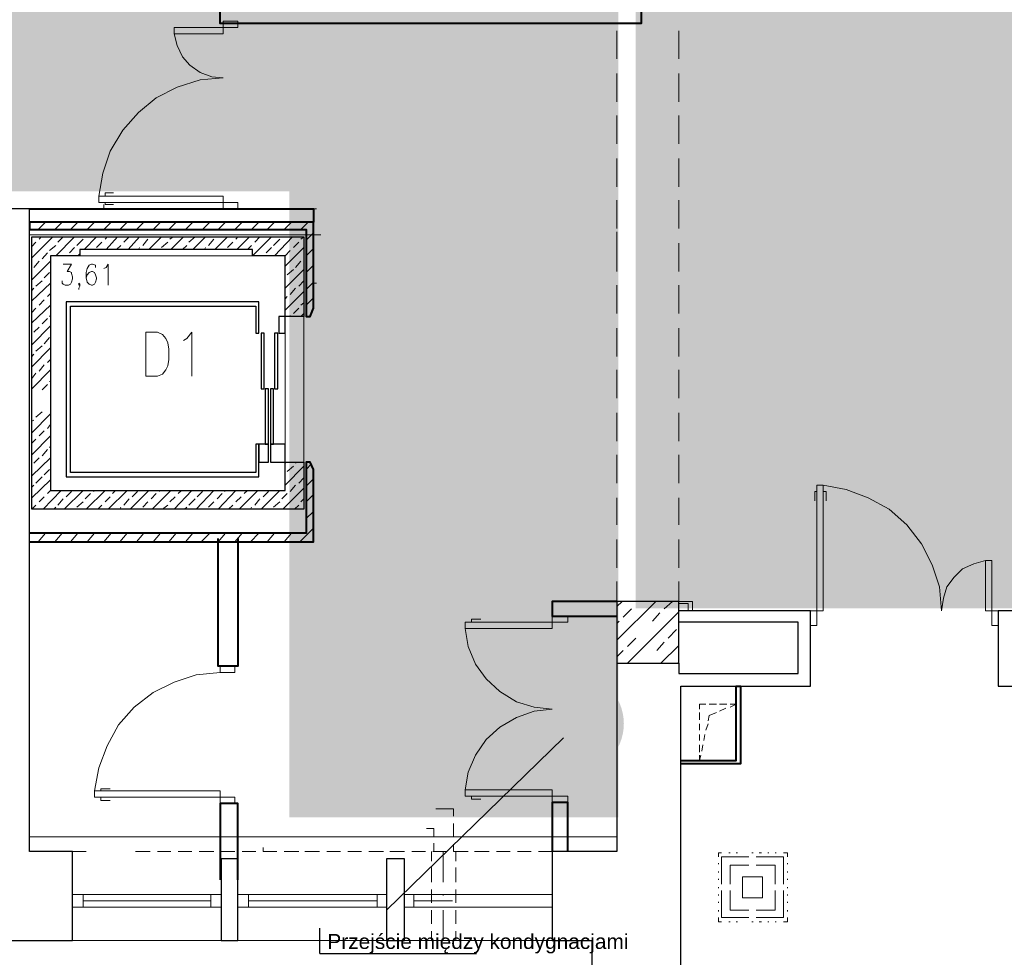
# Model space of a CAD drawing. Header units: millimetres. Extents: x 1 to 17496, y 1 to 30809.
# Tile 152 of 256: x 4007 to 4799, y 28178 to 28932. Entities that reach past the tile are written whole.
import ezdxf
from ezdxf.enums import TextEntityAlignment as Align

# ---------------------------------------------------------------- set-up
doc = ezdxf.new("R2010")
doc.units = ezdxf.units.MM
doc.linetypes.add('CENTER', pattern=[2, 1.25, -0.25, 0.25, -0.25])
doc.layers.add('N_SSP_ewakuacja', color=4, linetype='CENTER', lineweight=40)
doc.layers.add('PDF _Geometria', color=7, linetype='Continuous')
doc.layers.add('SSP_pomoce', color=7, linetype='Continuous')
doc.styles.add('CP_ATTR', font='ARIAL.TTF')
doc.dimstyles.new('ISO-CP', dxfattribs={"dimtxt": 2.5, "dimasz": 2.5, "dimexe": 1.25, "dimexo": 0.625, "dimtad": 1, "dimtxsty": 'Standard', "dimcen": 2.5, "dimadec": 0, "dimazin": 0, "dimtfac": 1, "dimtmove": 0, "dimatfit": 3, "dimfxl": 1, "dimarcsym": 0})

# ---------------------------------------------------------------- blocks, each defined once
blk = doc.blocks.new('CPELDDS28_zfcpn1o')
for q in [(0, 1.7), (10.5, 0)]:
    blk.add_line((0, 0), q)
at = {"linetype": 'ByBlock', "style": 'CP_ATTR', "flags": 12}
blk.add_attdef('TYPESIZE', (0.5, 0.3), '', height=1, dxfattribs=at)
at = {"linetype": 'ByBlock', "style": 'CP_ATTR', "flags": 9}
blk.add_attdef('VAL', text='', height=0.00005, rotation=270, dxfattribs=at).set_placement((0.732, 0.092), align=Align.MIDDLE_LEFT)

msp = doc.modelspace()

# ---------------------------------------------------------------- hatches: boundary and pattern name
at = {"layer": 'N_SSP_ewakuacja', "lineweight": 60, "transparency": 33554457}
h = msp.add_hatch(color=51, dxfattribs=at)
h.dxf.hatch_style = 1
h.paths.add_polyline_path([(2090.42, 29222.14), (2092.31, 29214.52), (2092.31, 28668.18), (2316.37, 28668.18), (2316.37, 28794.07), (4224.06, 28794.07), (4224.06, 28290.48), (4488.66, 28290.48), (4488.66, 28948.33), (4172.55, 28948.33), (4172.55, 29082.81), (3726.86, 29082.81), (3726.86, 29558.67), (3564.69, 29558.67), (3564.69, 29083.56), (2281.62, 29083.56), (2281.62, 29222.14)])
h = msp.add_hatch(color=51, dxfattribs=at)
h.dxf.hatch_style = 1
h.paths.add_polyline_path([(4502.49, 29224.88), (4502.49, 28458.82), (5795.04, 28458.82), (5795.04, 29224.88)])
at = {"layer": 'SSP_pomoce', "transparency": 33554687}
h = msp.add_hatch(color=5, dxfattribs=at)
h.dxf.hatch_style = 1
h.set_gradient(color1=(0, 0, 255), color2=(0, 0, 255), centered=1, tint=0.492993)
h.paths.add_polyline_path([(4493.07, 28365.93, 1), (4411.38, 28365.93, 1)])

# ---------------------------------------------------------------- linework, layer by layer
at = {"layer": 'PDF _Geometria', "lineweight": 40}
for points in [[(4187.69, 28954.45), (4187.69, 28949.4), (4487.53, 28949.4), (4487.53, 28954.45), (4506.9, 28954.45), (4506.9, 28929.19), (4168.32, 28929.19), (4168.32, 28954.45)], [(4015.04, 28763.27), (4237.39, 28763.27), (4237.39, 28693.36), (4240.75, 28693.36), (4243.28, 28700.1), (4243.28, 28769.16), (4015.04, 28769.16)]]:
    msp.add_lwpolyline(points, close=True, dxfattribs=at)
at = {"layer": 'PDF _Geometria', "lineweight": 18}
for points in [[(4131.27, 28920.77), (4170.85, 28920.77), (4170.85, 28930.87), (4182.64, 28930.87), (4182.64, 28925.82), (4131.27, 28925.82), (4131.27, 28920.77), (4133.79, 28911.5), (4138, 28902.24), (4143.9, 28895.5), (4152.32, 28889.6), (4161.59, 28886.23), (4170.85, 28885.39), (4152.32, 28883.71), (4133.79, 28877.81), (4116.95, 28869.39), (4102.63, 28857.6), (4090, 28843.28), (4079.89, 28826.44), (4073.99, 28808.75), (4070.63, 28790.22)], [(4182.64, 28926.66), (4182.64, 28929.19)], [(4487.53, 28900.55), (4487.53, 28923.29)], [(4537.22, 28900.55), (4537.22, 28923.29)], [(4487.53, 28866.02), (4487.53, 28888.76)], [(4537.22, 28866.02), (4537.22, 28888.76)], [(4487.53, 28832.33), (4487.53, 28855.07)], [(4537.22, 28832.33), (4537.22, 28855.07)], [(4487.53, 28797.8), (4487.53, 28820.54)], [(4537.22, 28797.8), (4537.22, 28820.54)], [(4075.68, 28790.22), (4075.68, 28792.75), (4082.42, 28792.75)], [(4487.53, 28764.11), (4487.53, 28786.85)], [(4537.22, 28764.11), (4537.22, 28786.85)], [(4074.84, 28780.11), (4074.84, 28783.48)], [(4075.68, 28785.17), (4075.68, 28783.48), (4082.42, 28783.48)], [(4182.64, 28780.11), (4182.64, 28783.48)], [(4243.28, 28780.11), (4245.81, 28780.11)], [(4487.53, 28780.11), (4487.53, 28767.48)], [(4021.78, 28763.27), (4027.67, 28769.16)], [(4035.25, 28763.27), (4041.15, 28769.16)], [(4047.89, 28763.27), (4053.78, 28769.16)], [(4061.36, 28763.27), (4067.26, 28769.16)], [(4074.84, 28763.27), (4080.73, 28769.16)], [(4087.47, 28763.27), (4093.37, 28769.16)], [(4100.95, 28763.27), (4106.84, 28769.16)], [(4114.42, 28763.27), (4120.32, 28769.16)], [(4127.05, 28763.27), (4132.95, 28769.16)], [(4140.53, 28763.27), (4146.43, 28769.16)], [(4154.01, 28763.27), (4159.9, 28769.16)], [(4166.64, 28763.27), (4172.53, 28769.16)], [(4180.11, 28763.27), (4186.01, 28769.16)], [(4193.59, 28763.27), (4199.49, 28769.16)], [(4206.22, 28763.27), (4212.12, 28769.16)], [(4219.7, 28763.27), (4225.59, 28769.16)], [(4233.17, 28763.27), (4239.07, 28769.16)], [(4487.53, 28761.58), (4487.53, 28750.64)], [(4015.04, 28759.06), (4249.18, 28759.06)], [(4016.72, 28740.53), (4033.57, 28757.37)], [(4022.62, 28755.69), (4024.3, 28757.37)], [(4036.09, 28742.21), (4051.25, 28757.37)], [(4037.78, 28753.16), (4041.99, 28757.37)], [(4052.94, 28750.64), (4057.99, 28755.69)], [(4055.47, 28742.21), (4194.43, 28742.21), (4209.59, 28757.37)], [(4058.83, 28747.27), (4068.94, 28757.37)], [(4075.68, 28755.69), (4077.36, 28757.37)], [(4076.52, 28747.27), (4085.79, 28757.37)], [(4090.84, 28753.16), (4095.05, 28757.37)], [(4094.21, 28747.27), (4103.47, 28757.37)], [(4106, 28750.64), (4110.21, 28755.69)], [(4111.05, 28747.27), (4121.16, 28757.37)], [(4127.9, 28755.69), (4130.42, 28757.37)], [(4128.74, 28747.27), (4138.85, 28757.37)], [(4143.06, 28753.16), (4148.11, 28757.37)], [(4146.43, 28747.27), (4156.53, 28757.37)], [(4159.06, 28750.64), (4163.27, 28755.69)], [(4164.11, 28747.27), (4174.22, 28757.37)], [(4180.96, 28755.69), (4182.64, 28757.37)], [(4181.8, 28747.27), (4191.91, 28757.37)], [(4196.12, 28753.16), (4200.33, 28757.37)], [(4211.28, 28750.64), (4216.33, 28755.69)], [(4212.12, 28742.21), (4226.44, 28757.37)], [(4233.17, 28755.69), (4235.7, 28757.37)], [(4237.39, 28754.85), (4243.28, 28760.74)], [(4016.72, 28749.79), (4020.09, 28753.16)], [(4031.04, 28746.42), (4036.09, 28750.64)], [(4047.04, 28744.74), (4051.25, 28748.95)], [(4068.94, 28748.95), (4073.15, 28753.16)], [(4084.94, 28747.27), (4088.31, 28750.64)], [(4102.63, 28747.27), (4103.47, 28748.95)], [(4121.16, 28748.95), (4126.21, 28753.16)], [(4138, 28747.27), (4141.37, 28750.64)], [(4155.69, 28747.27), (4156.53, 28748.95)], [(4174.22, 28748.95), (4178.43, 28753.16)], [(4190.22, 28747.27), (4193.59, 28750.64)], [(4205.38, 28744.74), (4209.59, 28748.95)], [(4220.54, 28733.79), (4235.7, 28748.95)], [(4220.54, 28742.21), (4224.75, 28746.42)], [(4227.28, 28748.95), (4231.49, 28753.16)], [(4237.39, 28742.21), (4243.28, 28748.11)], [(4487.53, 28729.58), (4487.53, 28752.32)], [(4537.22, 28729.58), (4537.22, 28752.32)], [(4016.72, 28722.84), (4031.88, 28738)], [(4018.41, 28732.95), (4022.62, 28738)], [(4025.15, 28739.69), (4029.36, 28744.74)], [(4053.78, 28742.21), (4055.47, 28743.9)], [(4228.96, 28732.95), (4233.17, 28738)], [(4487.53, 28744.74), (4487.53, 28732.11)], [(4041.99, 28735.48), (4048.73, 28735.48), (4045.36, 28729.58), (4047.04, 28729.58), (4048.73, 28728.74), (4048.73, 28727.9), (4049.57, 28725.37), (4049.57, 28723.68), (4048.73, 28721.16), (4047.89, 28719.47), (4046.2, 28718.63), (4043.67, 28718.63), (4041.99, 28719.47), (4041.15, 28720.32), (4041.15, 28722)], [(4068.1, 28732.95), (4068.1, 28734.63), (4065.57, 28735.48), (4064.73, 28735.48), (4063.05, 28734.63), (4061.36, 28732.11), (4060.52, 28728.74), (4060.52, 28724.53), (4061.36, 28721.16), (4063.05, 28719.47), (4064.73, 28718.63), (4065.57, 28718.63), (4067.26, 28719.47), (4068.1, 28721.16), (4068.94, 28723.68), (4068.94, 28724.53), (4068.1, 28727.05), (4067.26, 28728.74), (4065.57, 28729.58), (4064.73, 28729.58), (4063.05, 28728.74), (4061.36, 28727.05), (4060.52, 28724.53)], [(4074.84, 28732.11), (4076.52, 28732.95), (4078.21, 28735.48), (4078.21, 28718.63)], [(4220.54, 28716.1), (4235.7, 28731.26)], [(4222.23, 28727.05), (4227.28, 28731.26)], [(4237.39, 28728.74), (4243.28, 28734.63)], [(4020.09, 28717.79), (4025.15, 28722)], [(4026.83, 28724.53), (4031.04, 28728.74)], [(4231.49, 28717.79), (4235.7, 28722)], [(4016.72, 28706), (4031.88, 28720.32)], [(4016.72, 28714.42), (4018.41, 28716.1)], [(4055.47, 28719.47), (4054.62, 28718.63), (4054.62, 28720.32), (4055.47, 28719.47), (4055.47, 28717.79), (4054.62, 28716.1), (4054.62, 28715.26)], [(4224.75, 28711.05), (4228.96, 28716.1)], [(4237.39, 28715.26), (4243.28, 28721.16)], [(4243.28, 28720.32), (4245.81, 28720.32)], [(4487.53, 28695.89), (4487.53, 28718.63)], [(4537.22, 28695.89), (4537.22, 28718.63)], [(4022.62, 28702.63), (4026.83, 28706.84)], [(4029.36, 28709.37), (4031.88, 28711.89)], [(4220.54, 28698.42), (4235.7, 28713.58)], [(4220.54, 28707.68), (4222.23, 28709.37)], [(4237.39, 28702.63), (4243.28, 28708.52)], [(4016.72, 28688.31), (4031.88, 28702.63)], [(4016.72, 28696.73), (4020.09, 28700.1)], [(4227.28, 28695.89), (4231.49, 28700.1)], [(4233.17, 28702.63), (4235.7, 28704.31)], [(4025.15, 28687.47), (4029.36, 28691.68)], [(4031.04, 28693.36), (4031.88, 28694.21)], [(4220.54, 28693.36), (4220.54, 28576.3)], [(4224.75, 28693.36), (4224.75, 28694.21)], [(4233.17, 28693.36), (4235.7, 28695.89)], [(4235.7, 28693.36), (4235.7, 28576.3)], [(4016.72, 28670.62), (4031.88, 28685.78)], [(4018.41, 28680.73), (4022.62, 28684.94)], [(4487.53, 28661.36), (4487.53, 28684.1)], [(4537.22, 28661.36), (4537.22, 28684.1)], [(4026.83, 28671.47), (4031.04, 28676.52)], [(4138.85, 28673.99), (4141.37, 28675.68), (4145.58, 28680.73), (4145.58, 28645.36)], [(4016.72, 28652.94), (4031.88, 28668.1)], [(4020.09, 28665.57), (4025.15, 28669.78)], [(4016.72, 28661.36), (4018.41, 28663.04)], [(4029.36, 28656.31), (4031.88, 28658.83)], [(4022.62, 28649.57), (4026.83, 28654.62)], [(4016.72, 28635.25), (4031.88, 28650.41)], [(4016.72, 28643.67), (4020.09, 28647.88)], [(4487.53, 28627.67), (4487.53, 28650.41)], [(4537.22, 28627.67), (4537.22, 28650.41)], [(4025.15, 28634.41), (4029.36, 28638.62)], [(4031.04, 28641.15), (4031.88, 28641.15)], [(4016.72, 28599.88), (4031.88, 28615.04)], [(4020.09, 28612.51), (4025.15, 28616.72)], [(4487.53, 28593.14), (4487.53, 28615.88)], [(4537.22, 28593.14), (4537.22, 28615.88)], [(4016.72, 28609.14), (4018.41, 28609.98)], [(4029.36, 28603.25), (4031.88, 28606.62)], [(4016.72, 28582.19), (4031.88, 28597.35)], [(4022.62, 28597.35), (4026.83, 28601.56)], [(4016.72, 28591.46), (4020.09, 28594.82)], [(4031.04, 28588.09), (4031.88, 28588.93)], [(4016.72, 28565.35), (4031.88, 28579.66)], [(4018.41, 28575.45), (4022.62, 28579.66)], [(4025.15, 28581.35), (4029.36, 28586.4)], [(4487.53, 28559.45), (4487.53, 28582.19)], [(4537.22, 28559.45), (4537.22, 28582.19)], [(4220.54, 28575.45), (4221.38, 28576.3)], [(4220.54, 28557.77), (4235.7, 28572.93)], [(4222.23, 28568.72), (4227.28, 28572.93)], [(4228.96, 28575.45), (4230.65, 28576.3)], [(4237.39, 28570.4), (4241.6, 28574.61)], [(4020.09, 28559.45), (4025.15, 28564.5)], [(4026.83, 28566.19), (4031.04, 28570.4)], [(4231.49, 28559.45), (4235.7, 28563.66)], [(4016.72, 28547.66), (4031.88, 28561.98)], [(4016.72, 28556.08), (4018.41, 28557.77)], [(4224.75, 28552.71), (4228.96, 28557.77)], [(4237.39, 28556.92), (4243.28, 28562.82)], [(4783.99, 28497.13), (4783.99, 28456.7), (4794.1, 28456.7), (4794.1, 28444.91), (4789.04, 28444.91), (4789.04, 28497.13), (4783.99, 28497.13), (4774.72, 28494.6), (4765.46, 28490.39), (4758.72, 28483.65), (4752.83, 28476.07), (4750.3, 28466.81), (4748.62, 28456.7), (4746.93, 28476.07), (4741.04, 28493.76), (4732.61, 28510.6), (4720.82, 28525.76), (4706.5, 28538.4), (4689.66, 28547.66), (4671.97, 28554.4), (4653.44, 28557.77)], [(4022.62, 28544.29), (4026.83, 28548.5)], [(4025.99, 28538.4), (4040.31, 28553.56)], [(4029.36, 28551.03), (4031.88, 28553.56)], [(4042.83, 28538.4), (4057.99, 28553.56)], [(4044.52, 28548.5), (4048.73, 28552.71)], [(4059.68, 28546.82), (4063.89, 28551.03)], [(4060.52, 28538.4), (4075.68, 28553.56)], [(4066.41, 28552.71), (4067.26, 28553.56)], [(4075.68, 28544.29), (4079.89, 28548.5)], [(4078.21, 28538.4), (4093.37, 28553.56)], [(4081.57, 28551.03), (4084.1, 28553.56)], [(4095.89, 28538.4), (4111.05, 28553.56)], [(4097.58, 28548.5), (4101.79, 28552.71)], [(4112.74, 28546.82), (4116.95, 28551.03)], [(4113.58, 28538.4), (4128.74, 28553.56)], [(4119.47, 28552.71), (4119.47, 28553.56)], [(4127.9, 28544.29), (4132.11, 28548.5)], [(4131.27, 28538.4), (4145.58, 28553.56)], [(4134.63, 28551.03), (4137.16, 28553.56)], [(4148.95, 28538.4), (4163.27, 28553.56)], [(4149.79, 28548.5), (4154.01, 28552.71)], [(4165.8, 28546.82), (4170.01, 28551.03)], [(4166.64, 28538.4), (4180.96, 28553.56)], [(4171.69, 28552.71), (4172.53, 28553.56)], [(4180.96, 28544.29), (4185.17, 28548.5)], [(4183.48, 28538.4), (4198.64, 28553.56)], [(4187.69, 28551.03), (4190.22, 28553.56)], [(4201.17, 28538.4), (4216.33, 28553.56)], [(4202.85, 28548.5), (4207.07, 28552.71)], [(4218.01, 28546.82), (4222.23, 28551.03)], [(4218.86, 28538.4), (4235.7, 28555.24)], [(4237.39, 28544.29), (4243.28, 28550.19)], [(4648.39, 28552.71), (4646.71, 28552.71), (4646.71, 28545.13)], [(4653.44, 28552.71), (4655.97, 28552.71), (4655.97, 28545.13)], [(4016.72, 28538.4), (4020.09, 28541.76)], [(4034.41, 28538.4), (4036.09, 28540.08)], [(4037.78, 28541.76), (4041.99, 28546.82)], [(4052.94, 28540.08), (4057.99, 28544.29)], [(4069.78, 28538.4), (4073.15, 28541.76)], [(4087.47, 28538.4), (4088.31, 28540.08)], [(4090.84, 28541.76), (4095.05, 28546.82)], [(4106, 28540.08), (4110.21, 28544.29)], [(4122, 28538.4), (4126.21, 28541.76)], [(4139.69, 28538.4), (4141.37, 28540.08)], [(4143.06, 28541.76), (4148.11, 28546.82)], [(4159.06, 28540.08), (4163.27, 28544.29)], [(4175.06, 28538.4), (4178.43, 28541.76)], [(4192.75, 28538.4), (4193.59, 28540.08)], [(4196.12, 28541.76), (4200.33, 28546.82)], [(4211.28, 28540.08), (4216.33, 28544.29)], [(4228.12, 28538.4), (4231.49, 28541.76)], [(4233.17, 28544.29), (4235.7, 28546.82)], [(4487.53, 28525.76), (4487.53, 28547.66)], [(4537.22, 28525.76), (4537.22, 28547.66)], [(4237.39, 28530.82), (4243.28, 28536.71)], [(4021.78, 28512.29), (4027.67, 28519.02)], [(4035.25, 28512.29), (4041.15, 28519.02)], [(4047.89, 28512.29), (4053.78, 28519.02)], [(4061.36, 28512.29), (4067.26, 28519.02)], [(4074.84, 28512.29), (4080.73, 28519.02)], [(4087.47, 28512.29), (4093.37, 28519.02)], [(4100.95, 28512.29), (4106.84, 28519.02)], [(4114.42, 28512.29), (4120.32, 28519.02)], [(4127.05, 28512.29), (4132.95, 28519.02)], [(4140.53, 28512.29), (4146.43, 28519.02)], [(4153.16, 28512.29), (4159.9, 28519.02)], [(4166.64, 28512.29), (4172.53, 28519.02)], [(4180.11, 28512.29), (4186.01, 28519.02)], [(4192.75, 28512.29), (4199.49, 28519.02)], [(4206.22, 28512.29), (4212.12, 28519.02)], [(4219.7, 28512.29), (4225.59, 28519.02)], [(4232.33, 28512.29), (4243.28, 28523.24)], [(4487.53, 28491.23), (4487.53, 28513.97)], [(4537.22, 28491.23), (4537.22, 28513.97)], [(4487.53, 28464.28), (4487.53, 28480.28)], [(4548.17, 28456.7), (4548.17, 28464.28), (4537.22, 28464.28), (4537.22, 28480.28)], [(4487.53, 28460.07), (4491.74, 28464.28)], [(4487.53, 28433.12), (4518.69, 28464.28)], [(4525.43, 28458.38), (4532.16, 28464.28)], [(4537.22, 28462.6), (4544.8, 28462.6), (4544.8, 28456.7)], [(4492.58, 28451.65), (4499.32, 28458.38)], [(4495.95, 28414.59), (4537.22, 28455.86)], [(4516.16, 28448.28), (4522.06, 28455.02)], [(4365.4, 28442.38), (4435.31, 28442.38), (4435.31, 28452.49), (4447.94, 28452.49), (4447.94, 28447.44), (4365.4, 28447.44), (4365.4, 28442.38), (4367.93, 28428.06), (4373.83, 28413.75), (4382.25, 28401.96), (4393.2, 28391.85), (4406.67, 28383.43), (4420.99, 28379.22), (4435.31, 28377.53), (4420.99, 28375.85), (4406.67, 28370.79), (4393.2, 28363.21), (4382.25, 28353.11), (4373.83, 28340.47), (4367.93, 28327), (4365.4, 28312.68), (4365.4, 28307.63), (4447.94, 28307.63), (4447.94, 28302.57), (4435.31, 28302.57), (4435.31, 28312.68), (4365.4, 28312.68)], [(4370.46, 28447.44), (4370.46, 28449.96), (4378.04, 28449.96)], [(4487.53, 28446.59), (4489.21, 28448.28)], [(4528.8, 28434.8), (4535.53, 28441.54)], [(4495.95, 28428.06), (4502.69, 28434.8)], [(4519.53, 28424.7), (4525.43, 28431.43)], [(4522.9, 28414.59), (4537.22, 28428.91)], [(4487.53, 28419.64), (4492.58, 28424.7)], [(4536.38, 28414.59), (4537.22, 28415.43)], [(4168.32, 28407.01), (4148.95, 28405.32), (4131.27, 28399.43), (4114.42, 28391.01), (4099.26, 28379.22), (4086.63, 28364.9), (4077.36, 28348.05), (4070.63, 28330.37), (4067.26, 28311.84)], [(4554.06, 28377.53), (4554.06, 28381.74), (4559.12, 28381.74)], [(4561.64, 28381.74), (4567.54, 28381.74)], [(4570.06, 28381.74), (4575.96, 28381.74)], [(4578.49, 28381.74), (4583.54, 28381.74), (4583.54, 28377.53)], [(4578.49, 28379.22), (4583.54, 28381.74)], [(4554.06, 28369.11), (4554.06, 28375)], [(4560.8, 28368.27), (4561.64, 28372.48), (4567.54, 28375)], [(4570.06, 28375.85), (4575.12, 28378.37)], [(4583.54, 28375), (4583.54, 28369.11)], [(4554.06, 28360.69), (4554.06, 28365.74)], [(4559.12, 28360.69), (4560.8, 28365.74)], [(4583.54, 28365.74), (4583.54, 28360.69)], [(4554.06, 28352.26), (4554.06, 28357.32)], [(4557.43, 28352.26), (4558.27, 28357.32)], [(4583.54, 28357.32), (4583.54, 28352.26)], [(4554.06, 28343), (4554.06, 28348.9)], [(4555.75, 28343.84), (4556.59, 28348.9)], [(4583.54, 28348.9), (4583.54, 28343)], [(4559.12, 28336.26), (4554.06, 28336.26), (4554.06, 28340.47)], [(4554.06, 28336.26), (4554.9, 28340.47)], [(4567.54, 28336.26), (4561.64, 28336.26)], [(4575.96, 28336.26), (4570.06, 28336.26)], [(4072.31, 28311.84), (4072.31, 28313.52), (4079.89, 28313.52)], [(4072.31, 28306.78), (4072.31, 28304.26), (4079.89, 28304.26)], [(4370.46, 28307.63), (4370.46, 28305.1), (4378.04, 28305.1)], [(4356.14, 28291.62), (4356.14, 28297.52), (4341.82, 28297.52)], [(4015.04, 28294.15), (4015.04, 28276.46)], [(4340.14, 28274.78), (4340.14, 28281.52), (4334.24, 28281.52)], [(4356.14, 28274.78), (4356.14, 28285.73)], [(4487.53, 28274.78), (4015.04, 28274.78)], [(4060.52, 28262.99), (4049.57, 28262.99)], [(4111.89, 28262.99), (4100.1, 28262.99)], [(4128.74, 28262.99), (4117.79, 28262.99)], [(4145.58, 28262.99), (4134.63, 28262.99)], [(4163.27, 28262.99), (4151.48, 28262.99)], [(4180.11, 28262.99), (4168.32, 28262.99)], [(4196.96, 28262.99), (4186.01, 28262.99)], [(4213.8, 28262.99), (4202.85, 28262.99), (4202.85, 28266.36)], [(4231.49, 28262.99), (4219.7, 28262.99)], [(4248.33, 28262.99), (4236.54, 28262.99)], [(4265.18, 28262.99), (4254.23, 28262.99)], [(4282.02, 28262.99), (4271.07, 28262.99)], [(4299.71, 28262.99), (4287.92, 28262.99)], [(4316.55, 28262.99), (4304.76, 28262.99)], [(4333.4, 28262.99), (4322.45, 28262.99)], [(4338.45, 28262.99), (4338.45, 28255.41)], [(4350.24, 28262.99), (4339.29, 28262.99)], [(4340.14, 28262.99), (4340.14, 28269.73)], [(4347.72, 28262.99), (4347.72, 28238.56)], [(4367.93, 28262.99), (4356.14, 28262.99), (4356.14, 28268.88)], [(4357.82, 28262.99), (4357.82, 28255.41)], [(4384.77, 28262.99), (4372.98, 28262.99)], [(4401.62, 28262.99), (4390.67, 28262.99)], [(4418.46, 28262.99), (4407.51, 28262.99)], [(4435.31, 28262.99), (4424.36, 28262.99)], [(4571.75, 28262.15), (4569.22, 28262.15), (4569.22, 28258.78)], [(4593.65, 28258.78), (4571.75, 28258.78), (4571.75, 28236.88)], [(4578.49, 28262.15), (4577.64, 28262.15)], [(4584.38, 28262.15), (4583.54, 28262.15)], [(4597.02, 28262.15), (4596.17, 28262.15)], [(4621.44, 28236.88), (4621.44, 28258.78), (4599.54, 28258.78)], [(4603.75, 28262.15), (4602.07, 28262.15)], [(4609.65, 28262.15), (4608.81, 28262.15)], [(4615.54, 28262.15), (4614.7, 28262.15)], [(4624.81, 28258.78), (4624.81, 28262.15), (4621.44, 28262.15)], [(4338.45, 28250.35), (4338.45, 28238.56)], [(4357.82, 28250.35), (4357.82, 28238.56)], [(4569.22, 28253.72), (4569.22, 28252.88)], [(4569.22, 28246.99), (4569.22, 28246.14)], [(4593.65, 28252.04), (4578.49, 28252.04), (4578.49, 28236.88)], [(4614.7, 28236.88), (4614.7, 28252.04), (4599.54, 28252.04)], [(4624.81, 28252.88), (4624.81, 28253.72)], [(4624.81, 28246.14), (4624.81, 28246.99)], [(4569.22, 28241.09), (4569.22, 28240.25)], [(4624.81, 28240.25), (4624.81, 28241.09)], [(4338.45, 28232.67), (4338.45, 28221.72)], [(4357.82, 28232.67), (4357.82, 28221.72)], [(4569.22, 28234.35), (4569.22, 28233.51)], [(4571.75, 28231.83), (4571.75, 28209.93), (4593.65, 28209.93)], [(4578.49, 28231.83), (4578.49, 28215.82), (4593.65, 28215.82)], [(4599.54, 28209.93), (4621.44, 28209.93), (4621.44, 28231.83)], [(4599.54, 28215.82), (4614.7, 28215.82), (4614.7, 28231.83)], [(4624.81, 28233.51), (4624.81, 28234.35)], [(4169.17, 28228.46), (4049.57, 28228.46)], [(4057.99, 28218.35), (4057.99, 28228.46)], [(4160.74, 28223.4), (4057.99, 28223.4)], [(4160.74, 28228.46), (4160.74, 28218.35)], [(4302.24, 28228.46), (4182.64, 28228.46)], [(4191.06, 28218.35), (4191.06, 28228.46)], [(4294.66, 28223.4), (4191.06, 28223.4)], [(4294.66, 28228.46), (4294.66, 28218.35)], [(4435.31, 28228.46), (4316.55, 28228.46)], [(4324.13, 28218.35), (4324.13, 28228.46)], [(4355.3, 28223.4), (4324.13, 28223.4)], [(4347.72, 28227.61), (4347.72, 28228.46)], [(4569.22, 28228.46), (4569.22, 28227.61)], [(4624.81, 28227.61), (4624.81, 28228.46)], [(4169.17, 28218.35), (4049.57, 28218.35)], [(4302.24, 28218.35), (4182.64, 28218.35)], [(4435.31, 28218.35), (4316.55, 28218.35)], [(4338.45, 28215.82), (4338.45, 28204.87)], [(4347.72, 28215.82), (4347.72, 28191.4)], [(4357.82, 28215.82), (4357.82, 28204.87)], [(4569.22, 28222.56), (4569.22, 28221.72)], [(4569.22, 28215.82), (4569.22, 28214.98)], [(4624.81, 28221.72), (4624.81, 28222.56)], [(4624.81, 28214.98), (4624.81, 28215.82)], [(4569.22, 28209.93), (4569.22, 28206.56), (4571.75, 28206.56)], [(4621.44, 28206.56), (4624.81, 28206.56), (4624.81, 28209.93)], [(4577.64, 28206.56), (4578.49, 28206.56)], [(4583.54, 28206.56), (4584.38, 28206.56)], [(4596.17, 28206.56), (4597.02, 28206.56)], [(4602.07, 28206.56), (4603.75, 28206.56)], [(4608.81, 28206.56), (4609.65, 28206.56)], [(4614.7, 28206.56), (4615.54, 28206.56)], [(4049.57, 28191.4), (4435.31, 28191.4)], [(4338.45, 28198.98), (4338.45, 28191.4)], [(4357.82, 28198.98), (4357.82, 28191.4)]]:
    msp.add_lwpolyline(points, dxfattribs=at)
for points in [[(4070.63, 28790.22), (4170.85, 28790.22), (4170.85, 28780.11), (4182.64, 28780.11), (4182.64, 28785.17), (4070.63, 28785.17)], [(4108.53, 28645.36), (4108.53, 28680.73), (4117.79, 28680.73), (4122, 28679.05), (4124.53, 28675.68), (4126.21, 28672.31), (4127.05, 28667.26), (4127.05, 28658.83), (4126.21, 28653.78), (4124.53, 28650.41), (4122, 28647.04), (4117.79, 28645.36)], [(4653.44, 28557.77), (4653.44, 28456.7), (4643.34, 28456.7), (4643.34, 28444.91), (4648.39, 28444.91), (4648.39, 28557.77)], [(4180.11, 28407.01), (4180.11, 28412.06), (4168.32, 28412.06), (4168.32, 28407.01)], [(4067.26, 28311.84), (4168.32, 28311.84), (4168.32, 28301.73), (4180.11, 28301.73), (4180.11, 28306.78), (4067.26, 28306.78)], [(4604.6, 28225.93), (4604.6, 28242.77), (4588.59, 28242.77), (4588.59, 28225.93)]]:
    msp.add_lwpolyline(points, close=True, dxfattribs=at)
at = {"layer": 'PDF _Geometria', "lineweight": 25}
for points in [[(3971.24, 28780.11), (3971.24, 28191.4), (4049.57, 28191.4), (4049.57, 28262.99), (4015.04, 28262.99), (4015.04, 28780.11), (3685.73, 28780.11), (3685.73, 28737.16), (3944.29, 28737.16), (3944.29, 28065.91), (3928.29, 28065.91)], [(5382.81, 28456.7), (4934.75, 28456.7), (4934.75, 28464.28), (4885.06, 28464.28), (4885.06, 28456.7), (4794.1, 28456.7), (4794.1, 28396.06), (5040.03, 28396.06), (5040.03, 28423.85), (5275.01, 28423.85), (5275.01, 28396.06), (5521.78, 28396.06), (5521.78, 28456.7), (5432.5, 28456.7)], [(4487.53, 28456.7), (4487.53, 28262.99), (4435.31, 28262.99), (4435.31, 28191.4), (4467.31, 28191.4), (4467.31, 28105.49), (4538.9, 28105.49), (4538.9, 28396.06), (4643.34, 28396.06), (4643.34, 28456.7), (4537.22, 28456.7)], [(4537.22, 28414.59), (4537.22, 28406.17), (4633.23, 28406.17), (4633.23, 28447.44), (4537.22, 28447.44)]]:
    msp.add_lwpolyline(points, dxfattribs=at)
at = {"layer": 'PDF _Geometria', "lineweight": 40}
for points in [[(4015.04, 28780.11), (4243.28, 28780.11), (4243.28, 28769.16)], [(4015.04, 28512.29), (4243.28, 28512.29), (4243.28, 28570.4), (4240.75, 28576.3), (4237.39, 28576.3), (4237.39, 28519.02), (4015.04, 28519.02)], [(4182.64, 28514.81), (4182.64, 28412.06), (4166.64, 28412.06), (4166.64, 28514.81)], [(4487.53, 28464.28), (4435.31, 28464.28), (4435.31, 28452.49), (4487.53, 28452.49)], [(4538.9, 28336.26), (4583.54, 28336.26), (4583.54, 28396.06), (4586.91, 28396.06), (4586.91, 28333.74), (4538.9, 28333.74)], [(4447.94, 28262.99), (4447.94, 28302.57), (4435.31, 28302.57), (4435.31, 28262.99)], [(4182.64, 28240.25), (4182.64, 28301.73), (4168.32, 28301.73), (4168.32, 28240.25)]]:
    msp.add_lwpolyline(points, dxfattribs=at)
at = {"layer": 'PDF _Geometria', "lineweight": 25}
for points in [[(4194.43, 28742.21), (4194.43, 28747.27), (4055.47, 28747.27), (4055.47, 28742.21), (4031.88, 28742.21), (4031.88, 28553.56), (4220.54, 28553.56), (4220.54, 28576.3), (4235.7, 28576.3), (4235.7, 28538.4), (4016.72, 28538.4), (4016.72, 28757.37), (4235.7, 28757.37), (4235.7, 28693.36), (4220.54, 28693.36), (4220.54, 28742.21)], [(4196.96, 28590.61), (4196.96, 28567.87), (4047.89, 28567.87), (4047.89, 28701.79), (4196.96, 28701.79), (4196.96, 28679.89), (4199.49, 28679.89), (4199.49, 28705.16), (4044.52, 28705.16), (4044.52, 28564.5), (4199.49, 28564.5), (4199.49, 28590.61)], [(4220.54, 28679.89), (4220.54, 28693.36), (4215.49, 28693.36), (4215.49, 28679.89)], [(4203.7, 28635.25), (4203.7, 28679.89), (4201.17, 28679.89), (4201.17, 28635.25)], [(4214.65, 28635.25), (4214.65, 28679.89), (4212.12, 28679.89), (4212.12, 28635.25)], [(4207.07, 28590.61), (4207.07, 28635.25), (4204.54, 28635.25), (4204.54, 28590.61)], [(4211.28, 28590.61), (4211.28, 28635.25), (4208.75, 28635.25), (4208.75, 28590.61)], [(4207.07, 28576.3), (4207.07, 28590.61), (4199.49, 28590.61), (4199.49, 28576.3)], [(4220.54, 28576.3), (4220.54, 28590.61), (4208.75, 28590.61), (4208.75, 28576.3)], [(4537.22, 28414.59), (4537.22, 28464.28), (4487.53, 28464.28), (4487.53, 28414.59)], [(4182.64, 28191.4), (4182.64, 28257.09), (4169.17, 28257.09), (4169.17, 28191.4)], [(4316.55, 28191.4), (4316.55, 28257.09), (4302.24, 28257.09), (4302.24, 28191.4)]]:
    msp.add_lwpolyline(points, close=True, dxfattribs=at)

# ---------------------------------------------------------------- block references
at = {"layer": 'SSP_pomoce', "color": 5, "xscale": 12, "yscale": 12, "zscale": 12}
msp.add_blockref('CPELDDS28_zfcpn1o', (4248.56, 28181.13), dxfattribs=at).add_auto_attribs({'TYPESIZE': 'Przejście między kondygnacjami'})

# ---------------------------------------------------------------- leaders
at = {"layer": 'SSP_pomoce', "color": 5}
msp.add_leader([(4444.52, 28354.57), (4302.12, 28215.89)], dimstyle='ISO-CP', override={"dimasz": 15}, dxfattribs=at)

doc.saveas('drawing.dxf')
